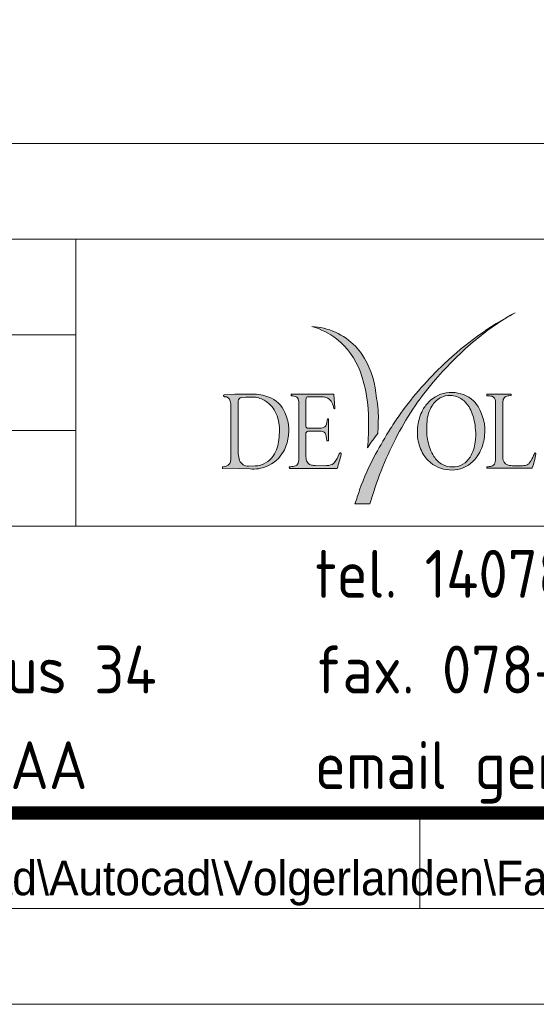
# Paper-space layout 'A0' of a CAD drawing. Header units: metres. Extents: x 0 to 1189, y 0 to 841.
# Tile 4 of 15: x 1074 to 1101, y 0 to 51. Entities that reach past the tile are written whole.
import ezdxf
from ezdxf.enums import TextEntityAlignment as Align

# ---------------------------------------------------------------- set-up
doc = ezdxf.new("R2010")
doc.units = ezdxf.units.M
doc.header["$LTSCALE"] = 0.5
doc.layers.get('0').update_dxf_attribs({"lineweight": 13})
for name, color, linetype, lineweight in [('22BMALSTBC_VOLGER-ZW', 7, 'Continuous', 13), ('X-XX-AL-TEKENBLAD-S @ 1', 7, 'Continuous', 13), ('X-XX-AL-TEKENBLAD_KADER-G', 7, 'Continuous', 13), ('X-XX-AL-TEKENBLAD_KADER_ROOSTERVERDELING-G', 7, 'Continuous', 13)]:
    doc.layers.add(name, color=color, linetype=linetype, lineweight=lineweight)
doc.styles.add('ambacht', font='isocp.shx')
doc.styles.add('ISO', font='iso', dxfattribs={"height": 2.5})
doc.styles.add('StagCAD', font='StagCAD.shx', dxfattribs={"width": 0.96})

# ---------------------------------------------------------------- blocks, each defined once
blk = doc.blocks.new('VOLGER-ZW')
h = blk.add_hatch(color=8)
edge = h.paths.add_edge_path()
edge.add_line((-87.90581766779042, 16.1550283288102), (-87.12641860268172, 16.1550283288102))
edge.add_arc((-67.78398267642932, 10.45515353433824), 20.1647811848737, 153.1303885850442, 163.5806842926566, ccw=False)
edge.add_arc((-72.3143913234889, 12.75054054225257), 15.08606047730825, 139.6499364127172, 153.130388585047, ccw=False)
edge.add_arc((-69.3839796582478, 10.26096539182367), 18.93122587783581, 130.6318763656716, 139.6499364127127, ccw=False)
edge.add_arc((-73.22858085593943, 14.74149132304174), 13.02732284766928, 118.8504233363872, 130.631876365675, ccw=False)
edge.add_arc((-71.58334694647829, 11.17368428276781), 16.94848982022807, 117.9020467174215, 133.4456471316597)
edge.add_arc((-70.41075527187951, 9.935680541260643), 18.65366561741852, 133.4456471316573, 144.0250908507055)
edge.add_arc((-74.85566112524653, 13.16212062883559), 13.16120681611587, 144.0250908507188, 148.2381780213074)
edge.add_arc((-61.38297163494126, 4.821122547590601), 29.00688796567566, 148.2381780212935, 151.2740193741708)
edge.add_arc((-75.70082877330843, 12.66836087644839), 12.67960459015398, 151.2740193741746, 160.5699722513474)
edge.add_arc((-373.7860358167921, 113.3220596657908), 301.9419333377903, 341.2277594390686, 341.3742565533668, ccw=False)
h = blk.add_hatch(color=8)
edge = h.paths.add_edge_path()
edge.add_arc((-90.33584397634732, 22.01081245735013), 3.425485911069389, 44.106151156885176, 87.10382165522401, ccw=False)
edge.add_arc((-89.99101738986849, 22.34504445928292), 2.945260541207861, 33.841424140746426, 44.1061511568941, ccw=False)
edge.add_arc((-91.31728109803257, 21.45579902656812), 4.5420488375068, 6.372513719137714, 33.84142414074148, ccw=False)
edge.add_arc((-73.56007793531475, 23.43896318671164), 13.3255532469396, 186.3725137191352, 188.8822668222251)
edge.add_arc((-90.71504309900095, 20.7580067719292), 4.037636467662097, -0.15358654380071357, 8.88226682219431, ccw=False)
edge.add_arc((-100.768199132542, 20.78495523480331), 14.09082862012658, 356.1478609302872, 359.8464134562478, ccw=False)
edge.add_arc((-82.22054336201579, 16.09707262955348), 5.843365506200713, 140.1892857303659, 149.2278624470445)
edge.add_arc((-103.4541399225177, 20.39230719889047), 16.26541123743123, 355.3959231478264, 360.3134071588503)
edge.add_arc((-94.38438895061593, 20.59176053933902), 7.19626508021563, 359.1203197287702, 380.2887679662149)
edge.add_arc((-91.23563588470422, 21.75581798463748), 3.83923132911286, 20.28876796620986, 51.93237489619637)
edge.add_arc((-91.15420555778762, 21.85979086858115), 3.707165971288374, 51.93237489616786, 74.48810242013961)
h = blk.add_hatch(color=8)
edge = h.paths.add_edge_path(flags=16)
edge.add_line((-93.27541614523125, 21.74163617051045), (-93.61090450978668, 21.74163617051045))
edge.add_line((-93.61090450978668, 21.74163617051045), (-93.84201874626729, 21.72176424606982))
edge.add_arc((-93.79711141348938, 21.51687908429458), 0.2097488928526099, 102.3627581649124, 174.9165012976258)
edge.add_line((-94.00603528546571, 21.5354643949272), (-94.00868927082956, 21.37202269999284))
edge.add_line((-94.00868927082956, 21.37202269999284), (-94.00868927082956, 18.77495751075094))
edge.add_arc((-92.84775052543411, 18.83441510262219), 1.162460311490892, 182.9318473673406, 200.5969619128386)
edge.add_arc((-93.51482911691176, 18.58371711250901), 0.4498290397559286, 200.5969619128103, 275.3713114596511)
edge.add_line((-93.47272070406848, 18.13586328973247), (-93.12309578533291, 18.1397635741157))
edge.add_arc((-93.17514938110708, 19.33623400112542), 1.19760221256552, 272.4911370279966, 327.1724748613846)
edge.add_arc((-93.73336983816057, 19.69636220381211), 1.861908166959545, 327.1724748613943, 354.4092843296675)
edge.add_arc((-98.33914738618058, 20.14720914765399), 6.489699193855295, 354.4092843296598, 359.0135481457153)
edge.add_arc((-93.84260333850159, 20.06978525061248), 1.992488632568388, 359.0135481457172, 387.1275161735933)
edge.add_arc((-93.32644450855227, 20.33422994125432), 1.412530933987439, 27.12751617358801, 61.19495430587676)
edge.add_arc((-93.30799249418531, 20.36778703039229), 1.374235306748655, 61.1949543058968, 88.64167210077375)
edge = h.paths.add_edge_path()
edge.add_arc((-92.50971775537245, 20.08512039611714), 1.146011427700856, 355.8730077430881, 366.6620516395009)
edge.add_arc((-93.90720054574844, 19.92189218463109), 2.55299458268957, 6.662051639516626, 23.48142900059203)
edge.add_arc((-92.92628315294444, 20.34802920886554), 1.483512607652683, 23.48142900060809, 69.82238563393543)
edge.add_arc((-93.29489892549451, 19.34495168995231), 2.552176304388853, 69.82238563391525, 89.27662705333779)
edge.add_line((-93.26267794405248, 21.8969245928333), (-93.867892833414, 21.8969245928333))
edge.add_line((-93.867892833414, 21.8969245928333), (-94.19274050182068, 21.88515996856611))
edge.add_line((-94.19274050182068, 21.88515996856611), (-94.72237364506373, 21.86662359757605))
edge.add_arc((-94.72760364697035, 21.81312074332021), 0.05375786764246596, 84.41697035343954, 275.7020116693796)
edge.add_arc((-94.69534625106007, 21.49005808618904), 0.2709112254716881, 7.492289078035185, 95.70201166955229, ccw=False)
edge.add_line((-94.42674795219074, 21.52538294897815), (-94.40303033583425, 21.37949280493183))
edge.add_line((-94.40303033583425, 21.37949280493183), (-94.40303033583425, 18.50384303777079))
edge.add_arc((-94.75403324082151, 18.46000576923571), 0.3537297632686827, -72.45862927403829, 7.1188935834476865, ccw=False)
edge.add_line((-94.64742108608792, 18.12272458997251), (-94.80977534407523, 18.09567757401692))
edge.add_arc((-94.78314958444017, 18.05553110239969), 0.04817333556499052, 123.5529517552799, 240.2175979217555)
edge.add_line((-94.80707763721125, 18.01372059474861), (-94.32428590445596, 18.0163197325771))
edge.add_line((-94.32428590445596, 18.0163197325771), (-93.99942899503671, 18.00941093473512))
edge.add_line((-93.99942899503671, 18.00941093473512), (-93.38661019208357, 17.98318899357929))
edge.add_arc((-93.23216764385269, 19.77666575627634), 1.800114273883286, 265.078202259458, 292.7660718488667)
edge.add_arc((-93.16968846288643, 19.74890130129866), 1.750962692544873, 291.2322668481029, 330.9070859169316)
edge.add_arc((-93.43819760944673, 19.89793335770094), 2.058058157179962, 330.9162019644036, 352.9769105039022)
edge.add_arc((-93.75738747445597, 20.01720698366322), 2.390753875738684, 351.074855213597, 359.6510118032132)
h = blk.add_hatch(color=8)
edge = h.paths.add_edge_path()
edge.add_line((-90.36426522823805, 19.95219030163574), (-89.66945686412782, 19.95219030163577))
edge.add_arc((-89.6676956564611, 19.69417505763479), 0.2580212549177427, 19.06585669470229, 90.39109394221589, ccw=False)
edge.add_line((-89.42382848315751, 19.77845892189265), (-89.36497062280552, 19.47103628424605))
edge.add_arc((-89.34306274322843, 19.4730849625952), 0.02200346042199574, 185.3423816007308, 253.8389808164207)
edge.add_arc((-89.3128859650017, 19.57721850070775), 0.1304213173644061, 253.8389808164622, 281.6851371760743)
edge.add_arc((-89.29429253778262, 19.45744978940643), 0.01115208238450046, 314.5333689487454, 360.0000000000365)
edge.add_line((-89.28314045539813, 19.45744978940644), (-89.2831404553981, 20.60937062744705))
edge.add_line((-89.2831404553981, 20.60937062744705), (-89.34477572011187, 20.61103567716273))
edge.add_arc((-89.34374610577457, 20.60972495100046), 0.001666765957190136, 128.1506871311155, 178.0388969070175)
edge.add_arc((-90.35162181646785, 20.64423570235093), 1.006799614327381, 335.6875804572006, 358.038896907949, ccw=False)
edge.add_arc((-89.66976675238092, 20.43046986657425), 0.3095679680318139, 270.22749705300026, 319.5736514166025, ccw=False)
edge.add_line((-89.66853759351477, 20.1209043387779), (-90.39605478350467, 20.11801566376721))
edge.add_arc((-90.33007177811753, 20.24299248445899), 0.1413257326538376, 179.9999999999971, 242.1676511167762, ccw=False)
edge.add_line((-90.47139751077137, 20.24299248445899), (-90.47139751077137, 21.57596569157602))
edge.add_line((-90.47139751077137, 21.57596569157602), (-90.46151550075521, 21.65293112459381))
edge.add_arc((-90.35753462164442, 21.6563557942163), 0.1040372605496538, 90, 181.8863873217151, ccw=False)
edge.add_line((-90.35753462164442, 21.76039305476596), (-89.72732228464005, 21.76039305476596))
edge.add_arc((-89.7131593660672, 20.46704909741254), 1.293421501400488, 80.60891065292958, 90.6273992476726, ccw=False)
edge.add_arc((-89.6040120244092, 21.12699168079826), 0.6245139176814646, 62.30503507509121, 80.60891065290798, ccw=False)
edge.add_arc((-89.52429294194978, 21.27886658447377), 0.4529880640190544, 22.926228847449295, 62.30503507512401, ccw=False)
edge.add_arc((-90.999523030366, 20.65490900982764), 2.054745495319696, 13.965354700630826, 22.92622884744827, ccw=False)
edge.add_arc((-88.97935403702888, 21.15729642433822), 0.02695474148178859, 193.9653547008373, 358.126323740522)
edge.add_line((-88.95241370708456, 21.15641511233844), (-88.95113860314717, 21.19539304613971))
edge.add_line((-88.95113860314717, 21.19539304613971), (-89.01113540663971, 21.87620250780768))
edge.add_arc((-89.02689183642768, 21.87781349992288), 0.01583857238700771, 354.1621664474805, 450.0000000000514)
edge.add_line((-89.0268918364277, 21.89365207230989), (-91.20885602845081, 21.89365207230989))
edge.add_line((-91.20885602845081, 21.89365207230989), (-91.23565772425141, 21.89252085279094))
edge.add_line((-91.23565772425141, 21.89252085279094), (-91.23222254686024, 21.81938624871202))
edge.add_arc((-91.2178426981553, 21.82847780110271), 0.01701282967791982, 212.302816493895, 267.1144523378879)
edge.add_arc((-91.25720662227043, 21.04752394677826), 0.7649324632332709, 68.42126415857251, 87.11445233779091, ccw=False)
edge.add_arc((-91.098597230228, 21.55030932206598), 0.2419637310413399, 14.716168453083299, 59.52440662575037, ccw=False)
edge.add_arc((-91.88033387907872, 21.34498875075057), 1.050214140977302, 2.5987801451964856, 14.716168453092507, ccw=False)
edge.add_line((-90.83119984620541, 21.3926072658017), (-90.83119984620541, 18.58911055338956))
edge.add_arc((-91.692570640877, 18.56285670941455), 0.8617707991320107, -18.389914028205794, 1.7457858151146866, ccw=False)
edge.add_arc((-91.10776276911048, 18.36843135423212), 0.2454904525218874, 277.37959184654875, 341.6100859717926, ccw=False)
edge.add_arc((-92.37374957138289, 28.14324822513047), 10.10194861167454, 275.9786642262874, 277.3795918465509, ccw=False)
edge.add_arc((-91.3166925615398, 18.07413630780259), 0.02263752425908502, 102.3896179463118, 171.8403137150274)
edge.add_arc((-91.26665695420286, 18.06696199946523), 0.07318485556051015, 171.8403137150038, 212.9609645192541)
edge.add_arc((-91.29886745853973, 18.04607543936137), 0.03479520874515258, 212.9609645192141, 269.9999999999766)
edge.add_line((-91.29886745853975, 18.01128023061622), (-88.83559990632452, 18.01128023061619))
edge.add_arc((-95.15462158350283, 20.20408604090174), 6.688679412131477, 340.8623737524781, 347.3507006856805)
edge.add_arc((-88.70432384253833, 18.77518774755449), 0.08404819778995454, 334.7834508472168, 368.3680439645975)
edge.add_arc((-88.66239303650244, 18.7813556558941), 0.04166617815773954, 8.368043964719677, 54.13258540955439)
edge.add_arc((-88.69536382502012, 18.73575371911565), 0.0979388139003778, 54.13258540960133, 70.9856856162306)
edge.add_arc((-88.67226669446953, 18.80277825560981), 0.02704617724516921, 70.9856856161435, 144.0509306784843)
edge.add_arc((-88.52250005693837, 18.69416969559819), 0.2120485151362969, 144.0509306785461, 159.8262099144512)
edge.add_arc((-90.14546950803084, 19.29046339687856), 1.51699631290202, 319.8487384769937, 339.8262099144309, ccw=False)
edge.add_arc((-89.17700072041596, 18.42991906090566), 0.2243481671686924, 293.49404125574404, 328.3786062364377, ccw=False)
edge.add_arc((-89.42695999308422, 19.00494956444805), 0.8513567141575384, 267.5007231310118, 293.4940412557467, ccw=False)
edge.add_line((-89.4640849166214, 18.15440268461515), (-89.97697470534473, 18.15628215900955))
edge.add_arc((-90.13775423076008, 17.52201942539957), 0.6543235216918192, 75.775689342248, 89.17109074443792)
edge.add_arc((-90.12399175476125, 18.47324149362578), 0.2969981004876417, 229.5986584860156, 269.1710907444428, ccw=False)
edge.add_arc((-90.06321795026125, 18.54464708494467), 0.3907649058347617, 189.5986878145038, 229.5986584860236, ccw=False)
edge.add_arc((-88.8347492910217, 18.7523980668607), 1.636676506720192, 179.9999999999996, 189.5986878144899, ccw=False)
edge.add_line((-90.47142579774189, 18.75239806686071), (-90.47142579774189, 19.82949020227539))
edge.add_arc((-90.36426522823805, 19.84404571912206), 0.1081445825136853, 90, 187.7350926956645, ccw=False)
h = blk.add_hatch(color=8)
edge = h.paths.add_edge_path()
edge.add_arc((-84.70312595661, 20.01881717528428), 3.589849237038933, 352.34829520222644, 359.70016053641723, ccw=False)
edge.add_arc((-83.53609811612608, 19.97314876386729), 2.429629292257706, 330.39987486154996, 349.7503322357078, ccw=False)
edge.add_arc((-82.76014157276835, 19.51263654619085), 1.527568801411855, 312.20764508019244, 331.04253403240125, ccw=False)
edge.add_arc((-82.84523385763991, 19.50983922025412), 1.58399388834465, 270.80491517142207, 314.55615191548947, ccw=False)
edge.add_arc((-82.8575401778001, 19.64401952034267), 1.718365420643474, 230.5477990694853, 271.15235819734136, ccw=False)
edge.add_arc((-82.89073994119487, 19.6117880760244), 1.672389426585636, 210.6559632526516, 230.7243881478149, ccw=False)
edge.add_arc((-82.46461902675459, 19.86246126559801), 2.16677189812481, 188.4680857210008, 210.6128314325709, ccw=False)
edge.add_arc((-83.14966547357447, 19.83066127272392), 1.486133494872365, 177.0375578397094, 191.1456662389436, ccw=False)
edge.add_arc((-82.46965093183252, 19.94151652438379), 2.164429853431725, 168.7930573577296, 180.9013899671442, ccw=False)
edge.add_arc((-82.17186338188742, 19.926153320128), 2.459897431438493, 150.543662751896, 169.7901357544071, ccw=False)
edge.add_arc((-82.54970526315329, 20.01793437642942), 2.088450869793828, 131.8506178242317, 147.6373411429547, ccw=False)
edge.add_arc((-82.87705377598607, 20.38559319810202), 1.596183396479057, 88.05526961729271, 131.903060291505, ccw=False)
edge.add_arc((-82.81296142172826, 20.36466261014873), 1.616225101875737, 46.81715746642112, 90.35185359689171, ccw=False)
edge.add_arc((-82.73590899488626, 20.44676436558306), 1.503629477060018, 27.345628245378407, 46.81715746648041, ccw=False)
edge.add_arc((-83.90383016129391, 19.84277695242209), 2.818483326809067, 10.645258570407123, 27.34562824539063, ccw=False)
edge.add_arc((-82.52027693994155, 20.10283322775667), 1.410701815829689, -4.179029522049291, 10.645258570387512, ccw=False)
edge = h.paths.add_edge_path(flags=16)
edge.add_arc((-84.36396245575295, 19.7978522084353), 2.779908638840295, -8.382635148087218, 4.623564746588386, ccw=False)
edge.add_arc((-83.65012417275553, 19.63365665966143), 2.050590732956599, 329.93307875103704, 353.2486683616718, ccw=False)
edge.add_arc((-82.98676026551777, 19.3341056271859), 1.328423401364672, 303.4777186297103, 326.77824361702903, ccw=False)
edge.add_arc((-82.73139869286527, 18.96537470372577), 0.8800564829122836, 264.64871890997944, 302.85266605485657, ccw=False)
edge.add_arc((-82.84274713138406, 19.09606178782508), 1.007333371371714, 241.3649900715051, 271.6652341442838, ccw=False)
edge.add_arc((-82.660149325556, 19.35693217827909), 1.324271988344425, 212.8232945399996, 239.83978042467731, ccw=False)
edge.add_arc((-81.76379547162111, 19.87987279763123), 2.361435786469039, 190.6480090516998, 211.696993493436, ccw=False)
edge.add_arc((-82.47110999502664, 19.87147921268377), 1.669246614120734, 180.5584914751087, 194.8546276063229, ccw=False)
edge.add_arc((-80.16681450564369, 20.12401339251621), 3.982544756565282, 174.8039059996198, 183.8701651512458, ccw=False)
edge.add_arc((-82.35317794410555, 20.33663235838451), 1.785963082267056, 148.3356033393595, 175.244638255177, ccw=False)
edge.add_arc((-82.89590012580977, 20.70800405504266), 1.129513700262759, 118.7209085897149, 149.9179620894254, ccw=False)
edge.add_arc((-82.95064052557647, 20.82110411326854), 1.004043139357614, 87.20835911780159, 119.08291852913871, ccw=False)
edge.add_arc((-82.91358571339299, 20.77754078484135), 1.046481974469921, 53.85809712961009, 89.35139910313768, ccw=False)
edge.add_arc((-83.09250068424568, 20.54197775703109), 1.342246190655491, 30.476956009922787, 53.621087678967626, ccw=False)
edge.add_arc((-83.95780458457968, 20.03274346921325), 2.34627328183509, 11.355947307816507, 30.47695600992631, ccw=False)
edge.add_arc((-86.90283020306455, 19.53987145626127), 5.331568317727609, 5.18761502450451, 10.317098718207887, ccw=False)
h = blk.add_hatch(color=8)
edge = h.paths.add_edge_path()
edge.add_line((-80.99350110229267, 21.89709530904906), (-79.75542574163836, 21.89745419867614))
edge.add_arc((-79.75543443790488, 21.92745419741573), 0.03000000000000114, 269.9999999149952, 270.01660864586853, ccw=False)
edge.add_arc((-79.75543443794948, 21.8728388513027), 0.02461534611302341, 17.84223712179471, 89.9999999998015, ccw=False)
edge.add_arc((-79.80733412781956, 21.85613347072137), 0.07913733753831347, -16.770722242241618, 17.84223712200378, ccw=False)
edge.add_arc((-79.76188141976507, 21.84243582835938), 0.03166551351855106, 307.93900808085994, 343.2292777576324, ccw=False)
edge.add_line((-79.7424127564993, 21.81746232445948), (-79.8550707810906, 21.80941894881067))
edge.add_arc((-79.83843365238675, 21.43598421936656), 0.373805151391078, 92.55093395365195, 123.7622080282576)
edge.add_arc((-79.91108171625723, 21.5446595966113), 0.2430837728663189, 123.7622080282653, 174.2556206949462)
edge.add_arc((-80.96191451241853, 21.65036876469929), 0.8130525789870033, 347.0697100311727, 354.2556206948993, ccw=False)
edge.add_line((-80.16947847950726, 21.46843572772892), (-80.16947847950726, 18.72193839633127))
edge.add_arc((-79.33700523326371, 18.6472092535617), 0.8358206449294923, 174.870443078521, 193.5775206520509)
edge.add_arc((-79.7822914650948, 18.5396680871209), 0.3777323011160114, 193.5775206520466, 265.0834524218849)
edge.add_arc((-85.58231055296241, -48.88580777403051), 67.29674602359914, 84.95776991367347, 85.08345242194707, ccw=False)
edge.add_line((-79.66760167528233, 18.15051256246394), (-79.19974336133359, 18.15051256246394))
edge.add_arc((-79.20266396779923, 19.14243803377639), 0.9919297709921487, 270.1687001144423, 285.9670934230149)
edge.add_arc((-79.01090940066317, 18.47225793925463), 0.2948564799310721, 285.9670934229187, 321.3149598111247)
edge.add_arc((-79.88176785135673, 19.16957387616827), 1.410492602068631, 321.3149598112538, 335.0485367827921)
edge.add_arc((-81.02260272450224, 19.70037780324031), 2.668768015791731, 335.0485367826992, 340.1328092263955)
edge.add_arc((-78.47194086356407, 18.77870273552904), 0.04330883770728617, 96.05432438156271, 160.1328092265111, ccw=False)
edge.add_arc((-78.47243805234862, 18.78339041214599), 0.0385948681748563, 11.550996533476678, 96.054324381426, ccw=False)
edge.add_arc((-78.47275351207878, 18.78332593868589), 0.03891684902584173, -17.962415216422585, 11.550996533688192, ccw=False)
edge.add_arc((-83.8538301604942, 19.78479129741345), 5.512067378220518, 341.52256211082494, 349.4051309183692, ccw=False)
edge.add_arc((-78.65723857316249, 18.04831120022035), 0.03302300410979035, 304.05770381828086, 341.5225621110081, ccw=False)
edge.add_line((-78.63874478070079, 18.02095250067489), (-80.996397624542, 18.02095250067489))
edge.add_arc((-80.996397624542, 18.02573322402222), 0.004780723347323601, 200.5237865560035, 270, ccw=False)
edge.add_arc((-80.845804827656, 18.08210883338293), 0.1655799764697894, 179.7343474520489, 200.5237865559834, ccw=False)
edge.add_arc((-80.99897462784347, 18.08281901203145), 0.01240852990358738, 107.1102128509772, 179.7343474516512, ccw=False)
edge.add_arc((-81.16849904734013, 19.98166276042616), 1.894260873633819, 275.0236220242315, 282.4997047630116)
edge.add_arc((-80.8193792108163, 18.40684654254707), 0.281210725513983, 282.4997047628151, 305.8376797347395)
edge.add_arc((-80.76885191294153, 18.33688573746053), 0.1949116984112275, 305.8376797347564, 347.6522830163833)
edge.add_arc((-83.64326786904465, 18.96611789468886), 3.137393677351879, 347.652283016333, 351.078773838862)
edge.add_line((-80.54382886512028, 18.47958223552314), (-80.54382886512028, 21.43471674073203))
edge.add_arc((-80.90439537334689, 21.47218684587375), 0.3625082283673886, 354.0671132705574, 409.491116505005)
edge.add_arc((-80.77786166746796, 21.62029227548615), 0.1677109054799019, 49.49111650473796, 74.38495171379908)
edge.add_arc((-80.95138298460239, 20.99943835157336), 0.8123575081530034, 74.38495171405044, 92.82271017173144)
edge.add_arc((-80.99223160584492, 21.82791865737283), 0.0171292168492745, 178.9860292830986, 272.8227101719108, ccw=False)
edge.add_arc((-81.46010632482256, 21.85228753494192), 0.451390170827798, 356.9438406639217, 363.9318464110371)
edge.add_arc((-80.99262776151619, 21.87958028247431), 0.0175367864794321, 92.85453935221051, 167.9569375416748, ccw=False)
for p, q in [((-169.9999999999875, 34.99999999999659), (0, 34.99999999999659)), ((-169.9999999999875, 30.00000000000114), (0, 30.00000000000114)), ((-102.499999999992, 14.99999999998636), (-102.499999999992, 30.00000000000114)), ((-169.9999999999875, 25.00000000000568), (-102.499999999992, 25.00000000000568)), ((-169.9999999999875, 20.00000000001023), (-102.499999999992, 20.00000000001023)), ((-169.9999999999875, 14.99999999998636), (-39.99999999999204, 14.99999999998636))]:
    blk.add_line(p, q)
at = {"color": 8}
for points in [[(-87.90581766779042, 16.1550283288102), (-87.12641860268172, 16.1550283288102, -0.04562964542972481), (-85.77172098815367, 19.56886137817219, -0.05888749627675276), (-83.81152161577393, 22.51809989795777, -0.03936903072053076), (-81.71192835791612, 24.62804561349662, -0.05145161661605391), (-79.5145856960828, 26.15189375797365, 0.0679259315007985), (-83.23824968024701, 23.47874622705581, 0.04619434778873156), (-85.5066878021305, 20.89342036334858, 0.01838513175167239), (-86.04589340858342, 20.09003996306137, 0.01324713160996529), (-86.81993309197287, 18.76244749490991, 0.04058350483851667), (-87.65831020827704, 16.88629998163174, -0.0006392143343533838), (-87.90581766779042, 16.1550283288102, 86.8965957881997)], [(-81.59310016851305, 20.02193751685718, -0.05681125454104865), (-81.61375279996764, 19.39258823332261, -0.1020858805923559), (-81.87545925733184, 18.60628779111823, -0.1020194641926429), (-82.25398510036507, 18.2260671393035, -0.1682575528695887), (-82.8134742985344, 18.08915383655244, -0.1329854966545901), (-83.32548974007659, 18.2119350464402, -0.1184307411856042), (-83.77299638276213, 18.63911066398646, -0.09210263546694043), (-84.08456938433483, 19.44353872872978, -0.06245969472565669), (-84.14027730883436, 19.85520846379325, -0.03957966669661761), (-84.13299329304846, 20.48469131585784, -0.1179553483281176), (-83.8732780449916, 21.27416092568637, -0.1369698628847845), (-83.4386806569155, 21.69855465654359, -0.1399827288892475), (-82.90173955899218, 21.82395570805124, -0.1561188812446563), (-82.29638412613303, 21.622636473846, -0.1013300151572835), (-81.93570832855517, 21.22275399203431, -0.08362526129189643), (-81.65746463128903, 20.49473309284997, -0.02238533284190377), (-81.59310016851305, 20.02193751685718)]]:
    blk.add_lwpolyline(points, format="xyb", dxfattribs=at)
for points in [[(-90.16276676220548, 25.43192309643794, -0.1898454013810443), (-87.8761683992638, 24.3949160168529, -0.04481829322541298), (-87.54473683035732, 23.98524904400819, -0.1204329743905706), (-86.80329631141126, 21.95993094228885, 0.01095130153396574), (-86.72582717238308, 21.38143642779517, -0.03944678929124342), (-86.67742113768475, 20.74718353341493, -0.01613938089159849), (-86.7092052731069, 19.83830700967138, 0.03945869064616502), (-87.24121441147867, 19.08668508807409, 0.02145986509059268), (-87.18897202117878, 20.48127834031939, 0.09262834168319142), (-87.6346022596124, 23.08707830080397, 0.1389554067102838), (-88.86839993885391, 24.77838166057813, 0.09873692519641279)], [(-91.36667794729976, 20.00264500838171, 0.04711089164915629), (-91.3714445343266, 20.21807251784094, 0.07352041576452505), (-91.56562130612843, 20.93913748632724, 0.2050020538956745), (-92.41457292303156, 21.74049547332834, 0.08508961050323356), (-93.26267794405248, 21.8969245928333), (-93.867892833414, 21.8969245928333), (-94.19274050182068, 21.88515996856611), (-94.72237364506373, 21.86662359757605, 1.103669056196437), (-94.72226255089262, 21.75962886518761, -0.4050910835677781), (-94.42674795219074, 21.52538294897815), (-94.40303033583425, 21.37949280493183), (-94.40303033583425, 18.50384303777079, -0.3618840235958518), (-94.64742108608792, 18.12272458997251), (-94.80977534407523, 18.09567757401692, 0.5581063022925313), (-94.80707763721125, 18.01372059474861), (-94.32428590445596, 18.0163197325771), (-93.99942899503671, 18.00941093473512), (-93.38661019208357, 17.98318899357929, 0.1214023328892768), (-92.53557808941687, 18.11679395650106, 0.1748643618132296), (-91.63964059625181, 18.89753541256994, 0.09655640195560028), (-91.39558114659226, 19.64629599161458, 0.03743801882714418)], [(-93.27541614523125, 21.74163617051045), (-93.61090450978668, 21.74163617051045), (-93.84201874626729, 21.72176424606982, 0.3275930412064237), (-94.00603528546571, 21.5354643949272), (-94.00868927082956, 21.37202269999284), (-94.00868927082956, 18.77495751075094, 0.07723161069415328), (-93.93590427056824, 18.42547084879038, 0.3383565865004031), (-93.47272070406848, 18.13586328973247), (-93.12309578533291, 18.1397635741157, 0.2432252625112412), (-92.16879673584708, 18.68699951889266, 0.1194056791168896), (-91.88031839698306, 19.51497207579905, 0.02009259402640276), (-91.8504100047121, 20.03548260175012, 0.1232893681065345), (-92.0693005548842, 20.97830502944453, 0.1497518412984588), (-92.645843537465, 21.57198030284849, 0.1203347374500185)], [(-90.36426522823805, 19.95219030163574), (-89.66945686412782, 19.95219030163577, -0.3216677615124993), (-89.42382848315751, 19.77845892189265), (-89.36497062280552, 19.47103628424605, 0.3081016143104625), (-89.34918713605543, 19.45195100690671, 0.1221032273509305), (-89.28647130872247, 19.44950011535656, 0.2010298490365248), (-89.28314045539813, 19.45744978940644), (-89.2831404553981, 20.60937062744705), (-89.34477572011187, 20.61103567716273, 0.2211829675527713), (-89.34541189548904, 20.6097819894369, -0.09783639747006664), (-89.43411117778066, 20.22972431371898, -0.2187033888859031), (-89.66853759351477, 20.1209043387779), (-90.39605478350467, 20.11801566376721, -0.2781124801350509), (-90.47139751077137, 20.24299248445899), (-90.47139751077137, 21.57596569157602), (-90.46151550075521, 21.65293112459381, -0.4238898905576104), (-90.35753462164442, 21.76039305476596), (-89.72732228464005, 21.76039305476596, -0.04374176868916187), (-89.50210850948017, 21.74313558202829, -0.0800359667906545), (-89.31376029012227, 21.67995783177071, -0.1735335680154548), (-89.1070876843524, 21.45532609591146, -0.03911912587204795), (-89.00551204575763, 21.15079129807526, 0.870520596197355), (-88.95241370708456, 21.15641511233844), (-88.95113860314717, 21.19539304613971), (-89.01113540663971, 21.87620250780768, 0.44438110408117), (-89.0268918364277, 21.89365207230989), (-91.20885602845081, 21.89365207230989), (-91.23565772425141, 21.89252085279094), (-91.23222254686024, 21.81938624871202, 0.2438275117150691), (-91.21869914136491, 21.81148654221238, -0.08174577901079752), (-90.97588017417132, 21.75884462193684, -0.1980426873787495), (-90.86457085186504, 21.61177558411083, -0.05292140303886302), (-90.83119984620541, 21.3926072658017), (-90.83119984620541, 18.58911055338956, -0.08808532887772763), (-90.87480913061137, 18.29098353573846, -0.2878341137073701), (-91.07623139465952, 18.1249743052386, -0.006112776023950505), (-91.32154963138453, 18.09624663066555, 0.3126657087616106), (-91.33910091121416, 18.07734930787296, 0.1813731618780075), (-91.32806208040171, 18.02714449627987, 0.254148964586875), (-91.29886745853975, 18.01128023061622), (-88.83559990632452, 18.01128023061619, 0.02831823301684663), (-88.62828509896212, 18.73937980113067, 0.1475984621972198), (-88.62117045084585, 18.78741938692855, 0.202382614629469), (-88.63798034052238, 18.81512088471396, 0.07366835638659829), (-88.66345493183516, 18.82834871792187, 0.330066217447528), (-88.69416163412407, 18.81865614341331, 0.06894155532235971), (-88.72153958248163, 18.76729862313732, -0.08738961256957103), (-88.98596125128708, 18.31229244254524, -0.1533991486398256), (-89.08756349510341, 18.22416901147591, -0.1139060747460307), (-89.4640849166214, 18.15440268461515), (-89.97697470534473, 18.15628215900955, 0.05851511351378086), (-90.12828833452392, 18.17627447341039, -0.1744039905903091), (-90.31648742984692, 18.24707056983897, -0.1763268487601), (-90.44851209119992, 18.47948853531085, -0.04190668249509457), (-90.47142579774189, 18.75239806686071), (-90.47142579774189, 19.82949020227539, -0.4543310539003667)], [(-81.11332587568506, 20.00003091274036, -0.03208957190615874), (-81.14524150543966, 19.54082577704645, -0.0846335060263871), (-81.42355038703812, 18.77304852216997, -0.08236822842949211), (-81.73389117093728, 18.38114348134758, -0.1932541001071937), (-82.82298197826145, 17.92600163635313, -0.179048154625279), (-83.94944845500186, 18.31717513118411, -0.0877895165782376), (-84.32940360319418, 18.75906698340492, -0.09692651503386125), (-84.60776886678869, 19.54338569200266, -0.06163611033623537), (-84.63381293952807, 19.90746663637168, -0.05288177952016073), (-84.59280859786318, 20.36218042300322, -0.08417655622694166), (-84.31377159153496, 21.13583286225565, -0.06899172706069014), (-83.94310046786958, 21.57359399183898, -0.1936911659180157), (-82.8228866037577, 21.98085723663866, -0.19227415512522), (-81.70693206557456, 21.54317126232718, -0.08516558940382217), (-81.4003075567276, 21.13746719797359, -0.07299835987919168), (-81.13385367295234, 20.36342896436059, -0.06477351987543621)], [(-80.99350110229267, 21.89709530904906), (-79.75542574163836, 21.89745419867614, -7.246925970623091e-05), (-79.75543443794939, 21.89745419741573, -0.3256809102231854), (-79.73200299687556, 21.88038092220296, -0.1521863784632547), (-79.73156273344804, 21.83329897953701, -0.1552115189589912), (-79.7424127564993, 21.81746232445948), (-79.8550707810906, 21.80941894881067, 0.137033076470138), (-80.04617488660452, 21.74674758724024, 0.2239544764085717), (-80.15294480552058, 21.56898996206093, -0.03136472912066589), (-80.16947847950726, 21.46843572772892), (-80.16947847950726, 18.72193839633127, 0.08180678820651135), (-80.1494673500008, 18.45099136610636, 0.3225379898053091), (-79.8146648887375, 18.16332561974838, -0.000548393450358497), (-79.66760167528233, 18.15051256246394), (-79.19974336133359, 18.15051256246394, 0.06904288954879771), (-78.92979873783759, 18.18877706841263, 0.1554688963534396), (-78.78074631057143, 18.2879611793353, 0.05999586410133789), (-78.60292290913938, 18.57455707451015, 0.02218796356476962), (-78.51267208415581, 18.79342085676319, -0.2871160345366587), (-78.47650870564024, 18.82177001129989, -0.3863859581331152), (-78.43462485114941, 18.79111865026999, -0.1294931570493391), (-78.43573350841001, 18.77132425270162, -0.03440776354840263), (-78.6259179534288, 18.03784517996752, -0.1649431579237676), (-78.63874478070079, 18.02095250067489), (-80.996397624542, 18.02095250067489, -0.3127879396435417), (-81.00087489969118, 18.0240571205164, -0.09096066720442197), (-81.01138302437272, 18.08287654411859, -0.3279331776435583), (-81.00262534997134, 18.09467834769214, 0.03263214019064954), (-80.75851548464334, 18.13230132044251, 0.1021845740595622), (-80.65473288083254, 18.17887492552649, 0.1845024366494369), (-80.57844894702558, 18.29520503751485, 0.01495200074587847), (-80.54382886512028, 18.47958223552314), (-80.54382886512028, 21.43471674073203, 0.2466601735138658), (-80.6689223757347, 21.74780375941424, 0.1090490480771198), (-80.7327184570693, 21.78181329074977, 0.0806239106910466), (-80.99138806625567, 21.81081022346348, -0.4339652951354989), (-81.00935814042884, 21.82822177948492, 0.03050037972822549), (-81.0097785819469, 21.88323927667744, -0.3399526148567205)]]:
    blk.add_lwpolyline(points, format="xyb", close=True, dxfattribs=at)
at = {"style": 'ambacht'}
for s, p in [('tel. 14078', (-90.00000000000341, 11.24999999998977)), ('postbus 34', (-113.7500000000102, 6.249999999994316)), ('fax. 078-7708102', (-90.00000000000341, 6.249999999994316)), ('3340 AA ', (-113.7500000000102, 1.249999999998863)), ('email gemeente@h-i-ambacht.nl', (-90.00000000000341, 1.249999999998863))]:
    blk.add_text(s, height=2.5, dxfattribs=at).set_placement(p)
at = {"linetype": 'Continuous', "style": 'ISO', "width": 0.96}
blk.add_attdef('STATUS', text='', height=5, dxfattribs=at).set_placement((-0.8710452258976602, 71.78535508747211), align=Align.RIGHT)
at = {"style": 'ambacht'}
for tag, p, height in [('PROJECTOMSCHRIJVING', (-142.5000000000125, 65.24999999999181), 3.5), ('TEKENINGNUMMER', (-38.74999999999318, 59.37499999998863), 3), ('ONDERDEELNAAM', (-142.5000000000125, 58.4999999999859), 3.5), ('WERKOMSCHRIJVING1', (-142.5000000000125, 52.24999999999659), 2.5), ('WERKOMSCHRIJVING2', (-142.5000000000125, 48.25000000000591), 2.5), ('BESTEKNUMMER', (-38.74999999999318, 47.50000000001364), 2.5), ('WERKOMSCHRIJVING3', (-142.5000000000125, 44.25000000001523), 2.5), ('WERKOMSCHRIJVING4', (-142.5000000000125, 40.24999999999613), 2.5), ('WERKOMSCHRIJVING5', (-142.5000000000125, 36.25000000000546), 2.5), ('SCHAAL', (-38.74999999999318, 36.24999999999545), 2.5), ('FORMAAT', (-18.74999999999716, 36.24999999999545), 2.5), ('LOCATIETEKENING', (-141.2500000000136, 31.25), 2.5), ('DATUMPLOT', (-38.74999999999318, 31.25), 2.5), ('TEKENAAR', (-161.2499999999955, 26.25000000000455), 2.5), ('DATUM', (-161.2499999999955, 21.25000000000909), 2.5), ('WIJZ1.', (-131.2499999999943, 21.25000000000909), 1.8), ('WIJZ2.', (-121.2500000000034, 21.25000000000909), 1.8), ('WIJZ3.', (-111.2500000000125, 21.25000000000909), 1.8), ('GEZ.', (-131.2499999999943, 16.25000000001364), 1.8), ('GEZ.', (-121.2500000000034, 16.25000000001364), 1.8), ('GEZ.', (-111.2500000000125, 16.25000000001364), 1.8)]:
    blk.add_attdef(tag, p, '', height=height, dxfattribs=at)
blk = doc.blocks.new('SAL-TEKENBLAD_A0-SO')
at = {"layer": 'X-XX-AL-TEKENBLAD_KADER-G'}
blk.add_line((0, 0), (1189, 0), dxfattribs=at)
at = {"layer": 'X-XX-AL-TEKENBLAD_KADER-G', "const_width": 0.7, "flags": 128}
blk.add_lwpolyline([(20, 10), (1179, 10), (1179, 831), (20, 831)], close=True, dxfattribs=at)
at = {"layer": 'X-XX-AL-TEKENBLAD_KADER_ROOSTERVERDELING-G'}
for p, q in [((1094.5, 5), (1094.5, 10)), ((15, 5), (1184, 5))]:
    blk.add_line(p, q, dxfattribs=at)

psp = doc.layouts.new('A0')

# ---------------------------------------------------------------- block references
at = {"layer": '22BMALSTBC_VOLGER-ZW'}
psp.add_blockref('VOLGER-ZW', (1179, 10), dxfattribs=at)
at = {"layer": 'X-XX-AL-TEKENBLAD-S @ 1'}
psp.add_blockref('SAL-TEKENBLAD_A0-SO', (0, 0), dxfattribs=at)

# ---------------------------------------------------------------- texts
at = {"insert": (1179, 7.500000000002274), "char_height": 1.8, "attachment_point": 3, "style": 'StagCAD'}
psp.add_mtext('T:\\\\Samenwerking\\\\Cad\\\\Autocad\\\\Volgerlanden\\\\Fase 7 (Oost)\\\\SMP-Grondoverdracht\\\\Cluster A2\\\\SMP03\\\\S-7.0-A2-SMP03.dwg', dxfattribs=at)

doc.saveas('drawing.dxf')
